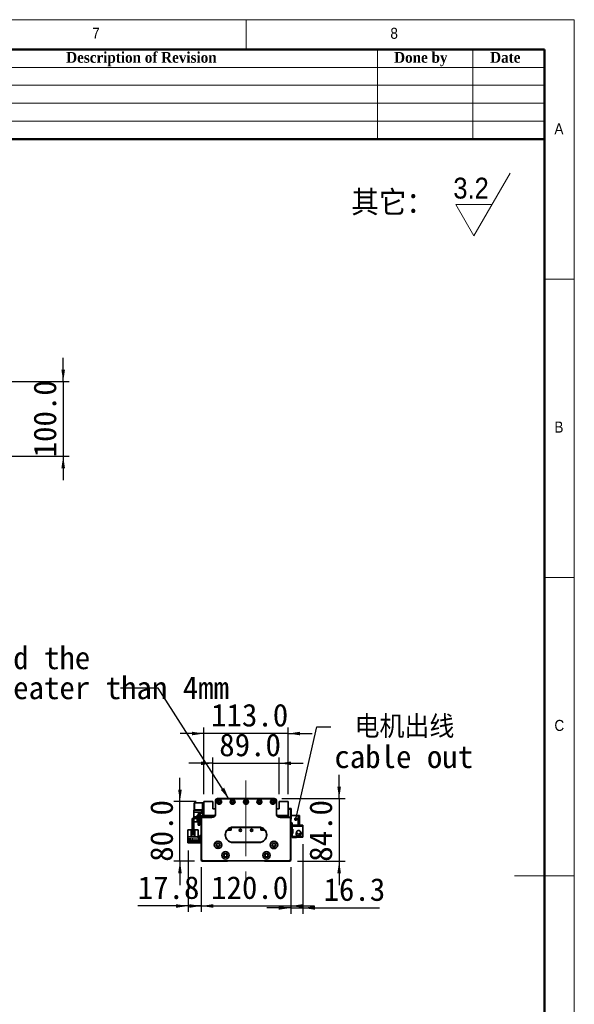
# Model space of a CAD drawing. Header units: millimetres. Extents: x 40 to 3320, y 40 to 2336.
# Tile 10 of 10: x 2576 to 3320, y 1016 to 2336. Entities that reach past the tile are written whole.
import ezdxf

# ---------------------------------------------------------------- set-up
doc = ezdxf.new("R2010")
doc.units = ezdxf.units.MM
doc.header["$LTSCALE"] = 8
doc.linetypes.add('CENTERX2', pattern=[20.32, 12.7, -2.54, 2.54, -2.54])
doc.layers.add('黑色实线', color=7, linetype='Continuous')
doc.styles.add('SLDTEXTSTYLE0', font='Gothic.ttf', dxfattribs={"width": 0.913, "bigfont": 'bigfont'})
doc.styles.add('SLDTEXTSTYLE1', font='Gothic.ttf', dxfattribs={"width": 0.913})
doc.styles.add('SLDTEXTSTYLE2', font='timesbd.ttf', dxfattribs={"width": 0.933})
doc.styles.add('SLDTEXTSTYLE8', font='txt')
doc.styles.add('SLDTEXTSTYLE9', font='txt', dxfattribs={"bigfont": 'bigfont'})
doc.dimstyles.new('SLDDIMSTYLE0', dxfattribs={"dimtxt": 30.4, "dimasz": 16, "dimexe": 0, "dimexo": 0.0625, "dimgap": 7.6, "dimtad": 2, "dimdec": 1, "dimrnd": 1e-09, "dimzin": 4, "dimdsep": 46, "dimtxsty": 'SLDTEXTSTYLE8', "dimsah": 1, "dimcen": 0.09, "dimadec": 0, "dimazin": 1, "dimtfac": 1, "dimtdec": 1, "dimtmove": 0, "dimatfit": 0, "dimfxl": 0, "dimfrac": 2, "dimtolj": 1, "dimtzin": 12, "dimarcsym": 0})
doc.dimstyles.new('SLDDIMSTYLE1', dxfattribs={"dimtxt": 30.4, "dimasz": 16, "dimexe": 0, "dimexo": 0.0625, "dimgap": 7.6, "dimtad": 2, "dimdec": 1, "dimrnd": 1e-09, "dimzin": 12, "dimdsep": 46, "dimtxsty": 'SLDTEXTSTYLE8', "dimsah": 1, "dimcen": 0.09, "dimadec": 0, "dimazin": 3, "dimtfac": 1, "dimtdec": 1, "dimtmove": 0, "dimatfit": 0, "dimfxl": 0, "dimfrac": 2, "dimtolj": 1, "dimtzin": 12, "dimarcsym": 0})
doc.dimstyles.new('SLDDIMSTYLE2', dxfattribs={"dimtxt": 0.18, "dimasz": 4.8, "dimexe": 0, "dimexo": 0.0625, "dimgap": 0, "dimtad": 0, "dimtih": 1, "dimtoh": 1, "dimdec": 0, "dimrnd": 1e-09, "dimzin": 0, "dimdsep": 46, "dimtxsty": 'Standard', "dimblk1": 'DOT', "dimblk2": 'DOT', "dimsah": 1, "dimcen": 0.09, "dimadec": 0, "dimazin": 0, "dimtfac": 4.8, "dimtdec": 0, "dimtofl": 0, "dimtmove": 0, "dimatfit": 3, "dimldrblk": 'DOT', "dimfxl": 0, "dimfrac": 2, "dimtolj": 1, "dimtzin": 0, "dimarcsym": 0})
doc.dimstyles.new('SLDDIMSTYLE3', dxfattribs={"dimtxt": 0.18, "dimasz": 16, "dimexe": 0, "dimexo": 0.0625, "dimgap": 0, "dimtad": 0, "dimtih": 1, "dimtoh": 1, "dimdec": 0, "dimrnd": 1e-09, "dimzin": 0, "dimdsep": 46, "dimtxsty": 'Standard', "dimsah": 1, "dimcen": 0.09, "dimadec": 0, "dimazin": 0, "dimtfac": 16, "dimtdec": 0, "dimtofl": 0, "dimtmove": 0, "dimatfit": 3, "dimfxl": 0, "dimfrac": 2, "dimtolj": 1, "dimtzin": 0, "dimarcsym": 0})

# ---------------------------------------------------------------- blocks, each defined once
blk = doc.blocks.new('SW_SFSYMBOL_0')
at = {"color": 0, "linetype": 'Continuous', "lineweight": 18}
for p, q in [((27.5, -42), (76, 42)), ((27.5, -42), (3.2, 0)), ((51.7, 0), (3.2, 0))]:
    blk.add_line(p, q, dxfattribs=at)
at = {"color": 0, "linetype": 'Continuous', "lineweight": 18, "insert": (0, 35.8), "char_height": 28, "attachment_point": 1, "style": 'SLDTEXTSTYLE1'}
blk.add_mtext('3.2', dxfattribs=at)
blk = doc.blocks.new('_D')
at = {"layer": '黑色实线'}
for p, q in [((2819.7, 1199.9), (2819.7, 1139.7)), ((2939.7, 1199.9), (2939.7, 1139.7)), ((2819.7, 1147.7), (2787.7, 1147.7)), ((2819.7, 1147.7), (2939.7, 1147.7)), ((2939.7, 1147.7), (2971.7, 1147.7))]:
    blk.add_line(p, q, dxfattribs=at)
for points in [[(2819.7, 1147.7), (2803.7, 1150.1), (2803.7, 1145.3)], [(2939.7, 1147.7), (2955.7, 1145.3), (2955.7, 1150.1)]]:
    blk.add_solid(points, dxfattribs=at)
at = {"layer": '黑色实线', "insert": (2832.9, 1187.6), "char_height": 30.4, "attachment_point": 1, "style": 'SLDTEXTSTYLE8'}
blk.add_mtext('120.0', dxfattribs=at)
blk = doc.blocks.new('_D_1')
at = {"layer": '黑色实线'}
for p, q in [((2801.9, 1222.1), (2801.9, 1139.7)), ((2819.7, 1199.9), (2819.7, 1139.7)), ((2801.9, 1147.7), (2734.5, 1147.7)), ((2801.9, 1147.7), (2819.7, 1147.7)), ((2819.7, 1147.7), (2851.7, 1147.7))]:
    blk.add_line(p, q, dxfattribs=at)
for points in [[(2801.9, 1147.7), (2785.9, 1150.1), (2785.9, 1145.3)], [(2819.7, 1147.7), (2835.7, 1145.3), (2835.7, 1150.1)]]:
    blk.add_solid(points, dxfattribs=at)
at = {"layer": '黑色实线', "insert": (2734.5, 1187.6), "char_height": 30.4, "attachment_point": 1, "style": 'SLDTEXTSTYLE8'}
blk.add_mtext('17.8', dxfattribs=at)
blk = doc.blocks.new('_D_2')
at = {"layer": '黑色实线'}
for p, q in [((2956, 1230.7), (2956, 1137.1)), ((2939.7, 1199.9), (2939.7, 1137.1)), ((2939.7, 1145.1), (2907.7, 1145.1)), ((2939.7, 1145.1), (2956, 1145.1)), ((2956, 1145.1), (3058.6, 1145.1))]:
    blk.add_line(p, q, dxfattribs=at)
for points in [[(2939.7, 1145.1), (2923.7, 1147.5), (2923.7, 1142.7)], [(2956, 1145.1), (2972, 1142.7), (2972, 1147.5)]]:
    blk.add_solid(points, dxfattribs=at)
at = {"layer": '黑色实线', "insert": (2983.7, 1185), "char_height": 30.4, "attachment_point": 1, "style": 'SLDTEXTSTYLE8'}
blk.add_mtext('16.3', dxfattribs=at)
blk = doc.blocks.new('_D_3')
at = {"layer": '黑色实线'}
for p, q in [((3004.6, 1291.6), (3004.6, 1323.6)), ((2927.8, 1291.6), (3012.6, 1291.6)), ((3004.6, 1291.6), (3004.6, 1207.6)), ((2948.8, 1207.6), (3012.6, 1207.6)), ((3004.6, 1207.6), (3004.6, 1175.6))]:
    blk.add_line(p, q, dxfattribs=at)
for points in [[(3004.6, 1291.6), (3007, 1307.6), (3002.2, 1307.6)], [(3004.6, 1207.6), (3002.2, 1191.6), (3007, 1191.6)]]:
    blk.add_solid(points, dxfattribs=at)
at = {"layer": '黑色实线', "insert": (2964.7, 1207), "char_height": 30.4, "attachment_point": 1, "rotation": 90, "style": 'SLDTEXTSTYLE8'}
blk.add_mtext('84.0', dxfattribs=at)
blk = doc.blocks.new('_D_4')
at = {"layer": '黑色实线'}
for p, q in [((2791.1, 1287.6), (2791.1, 1319.6)), ((2813, 1287.6), (2783.1, 1287.6)), ((2791.1, 1207.6), (2791.1, 1287.6)), ((2810.5, 1207.6), (2783.1, 1207.6)), ((2791.1, 1207.6), (2791.1, 1175.6))]:
    blk.add_line(p, q, dxfattribs=at)
for points in [[(2791.1, 1287.6), (2793.5, 1303.6), (2788.7, 1303.6)], [(2791.1, 1207.6), (2788.7, 1191.6), (2793.5, 1191.6)]]:
    blk.add_solid(points, dxfattribs=at)
at = {"layer": '黑色实线', "insert": (2751.2, 1207), "char_height": 30.4, "attachment_point": 1, "rotation": 90, "style": 'SLDTEXTSTYLE8'}
blk.add_mtext('80.0', dxfattribs=at)
blk = doc.blocks.new('_D_5')
at = {"layer": '黑色实线'}
for p, q in [((2835.2, 1297.8), (2835.2, 1347)), ((2924.2, 1297.8), (2924.2, 1347)), ((2835.2, 1339), (2803.2, 1339)), ((2835.2, 1339), (2924.2, 1339)), ((2924.2, 1339), (2956.2, 1339))]:
    blk.add_line(p, q, dxfattribs=at)
for points in [[(2835.2, 1339), (2819.2, 1341.4), (2819.2, 1336.6)], [(2924.2, 1339), (2940.2, 1336.6), (2940.2, 1341.4)]]:
    blk.add_solid(points, dxfattribs=at)
at = {"layer": '黑色实线', "insert": (2843.8, 1378.9), "char_height": 30.4, "attachment_point": 1, "style": 'SLDTEXTSTYLE8'}
blk.add_mtext('89.0', dxfattribs=at)
blk = doc.blocks.new('_D_6')
at = {"layer": '黑色实线'}
for p, q in [((2823.2, 1297.8), (2823.2, 1386.9)), ((2936.2, 1297.8), (2936.2, 1386.9)), ((2823.2, 1378.9), (2791.2, 1378.9)), ((2936.2, 1378.9), (2823.2, 1378.9)), ((2936.2, 1378.9), (2968.2, 1378.9))]:
    blk.add_line(p, q, dxfattribs=at)
for points in [[(2823.2, 1378.9), (2807.2, 1381.3), (2807.2, 1376.5)], [(2936.2, 1378.9), (2952.2, 1376.5), (2952.2, 1381.3)]]:
    blk.add_solid(points, dxfattribs=at)
at = {"layer": '黑色实线', "insert": (2832.9, 1418.8), "char_height": 30.4, "attachment_point": 1, "style": 'SLDTEXTSTYLE8'}
blk.add_mtext('113.0', dxfattribs=at)
blk = doc.blocks.new('SW_NOTE_3')
at = {"layer": '黑色实线', "color": 0, "char_height": 30.4, "attachment_point": 1}
for s, insert, style in [(' 电机出线', (4.6, 15.6), 'SLDTEXTSTYLE9'), ('cable out', (4.6, -24.6), 'SLDTEXTSTYLE8')]:
    blk.add_mtext(s, dxfattribs=dict(at, insert=insert, style=style))
blk = doc.blocks.new('_DOT')
at = {"color": 0, "linetype": 'ByBlock', "lineweight": -2}
blk.add_line((-0.5, 0), (-1, 0), dxfattribs=at)
at = {"color": 0, "linetype": 'ByBlock', "const_width": 0.5}
blk.add_lwpolyline([(-0.25, 0, 1), (0.25, 0, 1)], format="xyb", close=True, dxfattribs=at)
blk = doc.blocks.new('SW_NOTE_4')
at = {"layer": '黑色实线', "color": 0, "char_height": 30.4, "attachment_point": 1, "style": 'SLDTEXTSTYLE8'}
for s, insert in [('The distance between the load plate and the ', (-929.7, 55.8)), ('steel belt protection belt shall be greater than 4mm', (-929.7, 15.6))]:
    blk.add_mtext(s, dxfattribs=dict(at, insert=insert))
blk = doc.blocks.new('_D_11')
at = {"layer": '黑色实线'}
for p, q in [((2634.5, 1850.7), (2634.5, 1882.7)), ((2499.2, 1850.7), (2642.5, 1850.7)), ((2634.5, 1850.7), (2634.5, 1750.7)), ((2499.2, 1750.7), (2642.5, 1750.7)), ((2634.5, 1750.7), (2634.5, 1718.7))]:
    blk.add_line(p, q, dxfattribs=at)
for points in [[(2634.5, 1850.7), (2636.9, 1866.7), (2632.1, 1866.7)], [(2634.5, 1750.7), (2632.1, 1734.7), (2636.9, 1734.7)]]:
    blk.add_solid(points, dxfattribs=at)
at = {"layer": '黑色实线', "insert": (2594.7, 1749.2), "char_height": 30.4, "attachment_point": 1, "rotation": 90, "style": 'SLDTEXTSTYLE8'}
blk.add_mtext('100.0', dxfattribs=at)

msp = doc.modelspace()

# ---------------------------------------------------------------- linework, layer by layer
at = {"color": 7, "linetype": 'Continuous', "lineweight": 18}
for p, q in [((3320, 2336), (40, 2336)), ((2880, 2296), (2880, 2336)), ((3320, 40), (3320, 2336)), ((80, 2296), (3280, 2296)), ((3056, 2296), (3056, 2176)), ((3184, 2296), (3184, 2176)), ((3280, 2296), (3280, 2176)), ((3280, 2296), (3280, 80)), ((2320, 2272), (3280, 2272)), ((2320, 2248), (3280, 2248)), ((2320, 2224), (3280, 2224)), ((2320, 2200), (3280, 2200)), ((3320, 1988), (3280, 1988)), ((3280, 1588), (3320, 1588)), ((3320, 1188), (3240, 1188))]:
    msp.add_line(p, q, dxfattribs=at)
at = {"color": 7, "linetype": 'Continuous', "lineweight": 50}
for p, q in [((3280, 2296), (80, 2296)), ((3280, 2296), (3280, 80)), ((3280, 2176), (2320, 2176))]:
    msp.add_line(p, q, dxfattribs=at)
at = {"color": 7, "linetype": 'Continuous', "lineweight": 35}
for p, q in [((2810.47, 1286.09), (2810.17, 1285.79)), ((2810.47, 1285.79), (2810.17, 1285.67)), ((2810.17, 1285.67), (2810.17, 1285.79)), ((2810.17, 1276.51), (2810.17, 1285.67)), ((2810.47, 1286.09), (2810.47, 1285.79)), ((2810.47, 1286.09), (2821.17, 1286.09)), ((2821.17, 1285.79), (2810.47, 1285.79)), ((2810.47, 1285.79), (2810.47, 1276.39)), ((2821.17, 1285.09), (2821.17, 1286.09)), ((2821.17, 1286.09), (2823.17, 1286.09)), ((2821.17, 1285.09), (2821.17, 1276.59)), ((2823.17, 1285.09), (2821.17, 1285.09)), ((2823.17, 1287.59), (2823.17, 1269.09)), ((2835.17, 1287.59), (2823.17, 1287.59)), ((2835.17, 1278.09), (2835.17, 1287.59)), ((2838.65, 1288.79), (2838.65, 1286.79)), ((2838.65, 1288.79), (2838.68, 1288.79)), ((2838.65, 1286.79), (2838.67, 1286.79)), ((2838.67, 1271.59), (2838.67, 1288.59)), ((2838.67, 1288.59), (2838.97, 1288.59)), ((2838.97, 1288.59), (2838.97, 1271.59)), ((2841.67, 1291.59), (2917.67, 1291.59)), ((2841.67, 1291.59), (2841.67, 1291.29)), ((2917.67, 1291.29), (2841.67, 1291.29)), ((2917.67, 1291.59), (2917.67, 1291.29)), ((2920.67, 1288.59), (2920.37, 1288.59)), ((2920.37, 1271.59), (2920.37, 1288.59)), ((2920.66, 1288.79), (2920.69, 1288.79)), ((2920.67, 1288.59), (2920.67, 1271.59)), ((2920.69, 1286.79), (2920.67, 1286.79)), ((2920.69, 1288.79), (2920.69, 1286.79)), ((2924.17, 1287.59), (2924.17, 1278.09)), ((2936.17, 1287.59), (2924.17, 1287.59)), ((2936.17, 1269.09), (2936.17, 1287.59)), ((2809.87, 1273.49), (2809.87, 1276.09)), ((2809.87, 1276.09), (2821.17, 1276.09)), ((2809.87, 1273.49), (2817.53, 1273.49)), ((2809.87, 1266.84), (2809.87, 1273.49)), ((2810.17, 1276.39), (2810.17, 1276.51)), ((2810.47, 1276.39), (2810.17, 1276.51)), ((2810.17, 1276.39), (2810.47, 1276.09)), ((2810.47, 1276.39), (2810.47, 1276.09)), ((2810.47, 1276.39), (2821.17, 1276.39)), ((2814.17, 1269.59), (2815.67, 1269.59)), ((2814.17, 1267.09), (2814.17, 1269.59)), ((2815.67, 1270.11), (2815.67, 1267.09)), ((2817.67, 1270.09), (2817.67, 1267.09)), ((2817.67, 1269.59), (2819.17, 1269.59)), ((2819.17, 1269.59), (2819.17, 1267.09)), ((2821.17, 1276.59), (2823.17, 1276.59)), ((2821.17, 1275.59), (2821.17, 1276.59)), ((2821.17, 1275.59), (2821.17, 1268.59)), ((2823.17, 1275.59), (2821.17, 1275.59)), ((2823.17, 1269.09), (2838, 1269.09)), ((2823.17, 1269.09), (2823.17, 1268.59)), ((2823.47, 1266.59), (2823.47, 1269.09)), ((2824.17, 1268.09), (2825.17, 1269.09)), ((2824.17, 1268.09), (2824.17, 1266.59)), ((2824.77, 1267.04), (2825.72, 1267.99)), ((2837.14, 1267.99), (2825.72, 1267.99)), ((2838.67, 1278.09), (2835.17, 1278.09)), ((2836.1, 1269.09), (2836.3, 1268.88)), ((2837.67, 1268.59), (2837.01, 1268.59)), ((2838.97, 1271.59), (2838.67, 1271.59)), ((2920.67, 1271.59), (2920.37, 1271.59)), ((2924.17, 1278.09), (2920.67, 1278.09)), ((2921.34, 1269.09), (2936.17, 1269.09)), ((2922.33, 1268.59), (2921.67, 1268.59)), ((2933.62, 1267.99), (2922.2, 1267.99)), ((2923.25, 1269.09), (2923.04, 1268.88)), ((2933.62, 1267.99), (2934.57, 1267.04)), ((2935.17, 1268.09), (2934.17, 1269.09)), ((2936.67, 1268.09), (2935.17, 1268.09)), ((2935.17, 1266.59), (2935.17, 1268.09)), ((2936.17, 1278.59), (2939.87, 1278.59)), ((2939.87, 1277.59), (2936.17, 1277.59)), ((2936.17, 1276.09), (2936.67, 1276.09)), ((2936.67, 1269.09), (2936.17, 1269.09)), ((2936.67, 1276.09), (2936.67, 1268.09)), ((2939.87, 1277.59), (2939.87, 1278.59)), ((2939.87, 1278.59), (2940.17, 1278.29)), ((2940.17, 1277.47), (2939.87, 1277.59)), ((2939.87, 1264.59), (2939.87, 1277.59)), ((2940.17, 1278.29), (2940.17, 1277.47)), ((2940.17, 1277.47), (2940.17, 1264.71)), ((2949.57, 1269.09), (2940.17, 1269.09)), ((2949.57, 1256.09), (2949.57, 1269.09)), ((2949.57, 1269.09), (2951.57, 1269.09)), ((2951.57, 1269.09), (2951.57, 1256.09)), ((2807.67, 1263.59), (2807.67, 1244.59)), ((2809.67, 1263.59), (2809.67, 1244.59)), ((2809.87, 1260.59), (2809.87, 1264.34)), ((2814.17, 1260.59), (2809.87, 1260.59)), ((2819.67, 1267.09), (2811.17, 1267.09)), ((2819.67, 1265.09), (2811.17, 1265.09)), ((2814.17, 1260.59), (2814.17, 1265.09)), ((2815.67, 1265.09), (2815.67, 1264.09)), ((2815.67, 1264.09), (2817.67, 1264.09)), ((2815.67, 1256.09), (2815.67, 1264.09)), ((2817.67, 1256.09), (2815.67, 1256.09)), ((2817.67, 1265.09), (2817.67, 1264.09)), ((2817.67, 1264.09), (2817.67, 1256.09)), ((2819.17, 1265.09), (2819.17, 1260.59)), ((2819.67, 1260.59), (2819.17, 1260.59)), ((2819.97, 1265.09), (2819.67, 1265.09)), ((2819.67, 1210.09), (2819.67, 1265.09)), ((2819.97, 1265.09), (2819.97, 1210.21)), ((2821.17, 1266.29), (2821.17, 1266.59)), ((2821.17, 1266.59), (2833.67, 1266.59)), ((2833.67, 1266.29), (2821.17, 1266.29)), ((2824.77, 1266.59), (2824.77, 1267.04)), ((2833.67, 1266.29), (2833.67, 1266.59)), ((2925.67, 1266.59), (2938.17, 1266.59)), ((2925.67, 1266.59), (2925.67, 1266.29)), ((2938.17, 1266.29), (2925.67, 1266.29)), ((2934.57, 1266.59), (2934.57, 1267.04)), ((2938.17, 1266.59), (2938.17, 1266.29)), ((2939.67, 1265.09), (2939.37, 1265.09)), ((2939.37, 1210.21), (2939.37, 1265.09)), ((2939.67, 1265.09), (2939.67, 1210.09)), ((2939.67, 1264.59), (2939.87, 1264.59)), ((2939.87, 1263.59), (2939.67, 1263.59)), ((2941.57, 1259.09), (2939.67, 1259.09)), ((2940.17, 1264.71), (2939.87, 1264.59)), ((2939.87, 1263.59), (2939.87, 1264.59)), ((2940.17, 1263.89), (2939.87, 1263.59)), ((2940.17, 1264.71), (2940.17, 1263.89)), ((2941.57, 1256.09), (2941.57, 1259.09)), ((2949.57, 1256.09), (2941.57, 1256.09)), ((2941.57, 1256.09), (2941.57, 1254.89)), ((2941.57, 1250.89), (2941.57, 1254.89)), ((2941.57, 1254.89), (2955.97, 1254.89)), ((2947.57, 1256.09), (2947.57, 1255.89)), ((2955.97, 1255.89), (2947.57, 1255.89)), ((2951.57, 1256.09), (2949.57, 1256.09)), ((2955.97, 1255.89), (2955.97, 1254.89)), ((2955.97, 1254.89), (2955.97, 1240.89)), ((2801.87, 1249.79), (2806.17, 1249.79)), ((2801.87, 1249.79), (2801.87, 1240.49)), ((2806.17, 1240.79), (2806.17, 1249.79)), ((2807.67, 1244.59), (2809.67, 1244.59)), ((2807.67, 1243.59), (2807.67, 1244.59)), ((2809.67, 1243.59), (2807.67, 1243.59)), ((2809.67, 1244.59), (2809.67, 1243.59)), ((2811.17, 1249.79), (2811.17, 1240.79)), ((2811.17, 1249.79), (2815.47, 1249.79)), ((2815.47, 1249.79), (2815.47, 1240.49)), ((2817.67, 1241.29), (2817.67, 1242.29)), ((2817.67, 1242.29), (2819.67, 1242.29)), ((2819.67, 1241.29), (2817.67, 1241.29)), ((2817.67, 1233.29), (2817.67, 1241.29)), ((2854.25, 1249.19), (2859.67, 1249.19)), ((2854.33, 1249.29), (2859.67, 1249.29)), ((2856.93, 1249.59), (2854.57, 1249.59)), ((2857.57, 1250.23), (2856.93, 1249.59)), ((2857.07, 1249.59), (2856.93, 1249.59)), ((2857.07, 1249.59), (2858.17, 1250.69)), ((2857.57, 1250.23), (2857.57, 1251.97)), ((2858.17, 1250.69), (2858.17, 1252.26)), ((2859.67, 1249.19), (2859.67, 1252.77)), ((2862.17, 1253.39), (2897.17, 1253.39)), ((2862.17, 1253.39), (2862.17, 1253.09)), ((2897.17, 1253.09), (2862.17, 1253.09)), ((2897.17, 1253.39), (2897.17, 1253.09)), ((2899.67, 1252.77), (2899.67, 1249.19)), ((2899.67, 1249.29), (2905.02, 1249.29)), ((2899.67, 1249.19), (2905.1, 1249.19)), ((2900.67, 1252.46), (2900.67, 1249.29)), ((2901.47, 1252.12), (2901.47, 1250.39)), ((2901.47, 1250.39), (2902.27, 1249.59)), ((2901.77, 1250.23), (2901.77, 1251.97)), ((2902.41, 1249.59), (2901.77, 1250.23)), ((2902.41, 1249.59), (2902.27, 1249.59)), ((2904.77, 1249.59), (2902.41, 1249.59)), ((2942.57, 1250.89), (2941.57, 1250.89)), ((2941.57, 1250.89), (2941.57, 1250.39)), ((2941.57, 1250.39), (2941.57, 1245.39)), ((2942.57, 1250.39), (2941.57, 1250.39)), ((2941.57, 1244.89), (2941.57, 1245.39)), ((2941.57, 1245.39), (2942.57, 1245.39)), ((2941.57, 1240.89), (2941.57, 1244.89)), ((2941.57, 1244.89), (2942.57, 1244.89)), ((2942.57, 1244.89), (2942.57, 1250.89)), ((2947.02, 1245.69), (2946.92, 1244.89)), ((2947.26, 1246.32), (2947.12, 1246.01)), ((2947.13, 1246.47), (2947.17, 1246.48)), ((2947.17, 1243.3), (2947.13, 1243.31)), ((2947.17, 1246.48), (2947.55, 1247.06)), ((2947.33, 1246.4), (2947.17, 1246.48)), ((2947.29, 1246.31), (2947.17, 1246.37)), ((2952.46, 1245.44), (2952.49, 1245.46)), ((2815.47, 1240.49), (2801.87, 1240.49)), ((2801.87, 1240.49), (2801.87, 1234.29)), ((2801.87, 1232.29), (2801.87, 1234.29)), ((2801.87, 1234.29), (2802.87, 1234.29)), ((2802.87, 1232.29), (2801.87, 1232.29)), ((2815.17, 1235.59), (2802.17, 1235.59)), ((2802.17, 1235.59), (2802.17, 1234.89)), ((2802.17, 1234.89), (2815.17, 1234.89)), ((2802.87, 1234.29), (2802.87, 1232.29)), ((2816.67, 1234.29), (2802.87, 1234.29)), ((2816.67, 1232.29), (2802.87, 1232.29)), ((2805.61, 1237.84), (2803.11, 1237.84)), ((2803.11, 1237.84), (2803.11, 1237.54)), ((2803.11, 1237.54), (2805.61, 1237.54)), ((2805.61, 1237.54), (2805.61, 1237.84)), ((2811.17, 1240.79), (2806.17, 1240.79)), ((2806.65, 1237.84), (2806.65, 1237.54)), ((2808.15, 1237.84), (2806.65, 1237.84)), ((2806.65, 1237.54), (2808.15, 1237.54)), ((2808.15, 1237.54), (2808.15, 1237.84)), ((2809.19, 1237.84), (2809.19, 1237.54)), ((2810.69, 1237.84), (2809.19, 1237.84)), ((2809.19, 1237.54), (2810.69, 1237.54)), ((2810.69, 1237.54), (2810.69, 1237.84)), ((2813.23, 1237.84), (2811.73, 1237.84)), ((2811.73, 1237.84), (2811.73, 1237.54)), ((2811.73, 1237.54), (2813.23, 1237.54)), ((2813.23, 1237.54), (2813.23, 1237.84)), ((2815.17, 1234.89), (2815.17, 1235.59)), ((2815.47, 1234.29), (2815.47, 1240.49)), ((2816.67, 1234.29), (2816.67, 1232.29)), ((2817.67, 1233.29), (2819.67, 1233.29)), ((2817.67, 1232.29), (2817.67, 1233.29)), ((2819.67, 1232.29), (2817.67, 1232.29)), ((2862.17, 1233.09), (2862.17, 1232.79)), ((2862.17, 1233.09), (2897.17, 1233.09)), ((2897.17, 1232.79), (2862.17, 1232.79)), ((2897.17, 1233.09), (2897.17, 1232.79)), ((2955.97, 1240.89), (2941.57, 1240.89)), ((2941.57, 1240.89), (2941.57, 1239.69)), ((2947.57, 1239.69), (2941.57, 1239.69)), ((2947.57, 1239.89), (2955.97, 1239.89)), ((2947.57, 1239.89), (2947.57, 1239.69)), ((2955.97, 1240.89), (2955.97, 1239.89)), ((2819.97, 1210.21), (2819.67, 1210.09)), ((2821.67, 1208.09), (2819.67, 1210.09)), ((2819.67, 1208.59), (2819.67, 1210.09)), ((2820.67, 1207.59), (2819.67, 1208.59)), ((2819.97, 1210.21), (2821.8, 1208.39)), ((2854.67, 1207.59), (2820.67, 1207.59)), ((2821.8, 1208.39), (2821.67, 1208.09)), ((2937.67, 1208.09), (2821.67, 1208.09)), ((2821.8, 1208.39), (2937.55, 1208.39)), ((2854.67, 1207.59), (2855.17, 1208.09)), ((2904.67, 1207.59), (2904.17, 1208.09)), ((2938.67, 1207.59), (2904.67, 1207.59)), ((2937.55, 1208.39), (2939.37, 1210.21)), ((2937.55, 1208.39), (2937.67, 1208.09)), ((2939.67, 1210.09), (2937.67, 1208.09)), ((2938.67, 1207.59), (2939.67, 1208.59)), ((2939.37, 1210.21), (2939.67, 1210.09)), ((2939.67, 1208.59), (2939.67, 1210.09))]:
    msp.add_line(p, q, dxfattribs=at)
at = {"color": 7, "linetype": 'Continuous', "lineweight": 35, "flags": 128}
msp.add_lwpolyline([(2816.67, 1232.29), (2817.26, 1232.34), (2817.67, 1232.46)], dxfattribs=at)
at = {"color": 7, "linetype": 'Continuous', "lineweight": 35}
for centre, radius in [((2843.67, 1287.34), 3.25), ((2843.67, 1287.34), 3), ((2843.67, 1287.34), 1.6), ((2843.67, 1287.34), 1.25), ((2861.67, 1287.34), 3.25), ((2861.67, 1287.34), 3), ((2861.67, 1287.34), 1.6), ((2861.67, 1287.34), 1.25), ((2879.67, 1287.34), 3.25), ((2879.67, 1287.34), 3), ((2879.67, 1287.34), 1.6), ((2879.67, 1287.34), 1.25), ((2897.67, 1287.34), 3.25), ((2897.67, 1287.34), 3), ((2897.67, 1287.34), 1.6), ((2897.67, 1287.34), 1.25), ((2915.67, 1287.34), 3.25), ((2915.67, 1287.34), 3), ((2915.67, 1287.34), 1.6), ((2915.67, 1287.34), 1.25), ((2872.17, 1249.29), 1.53), ((2872.17, 1249.29), 1.25), ((2887.17, 1249.29), 1.53), ((2887.17, 1249.29), 1.25), ((2842.17, 1229.62), 5.02), ((2842.17, 1229.62), 5), ((2842.17, 1229.62), 2.65), ((2842.17, 1229.62), 2.1), ((2917.17, 1229.62), 5.03), ((2917.17, 1229.62), 5), ((2917.17, 1229.62), 2.65), ((2917.17, 1229.62), 2.1), ((2852.17, 1215.62), 5.03), ((2852.17, 1215.62), 5), ((2852.17, 1215.62), 2.65), ((2852.17, 1215.62), 2.1), ((2907.17, 1215.62), 5.02), ((2907.17, 1215.62), 5), ((2907.17, 1215.62), 2.65), ((2907.17, 1215.62), 2.1)]:
    msp.add_circle(centre, radius, dxfattribs=at)
for centre, radius, start, end in [((2841.67, 1288.59), 3, 90, 180), ((2841.67, 1288.59), 2.7, 90, 180), ((2917.67, 1288.59), 3, 0, 90), ((2917.67, 1288.59), 2.7, 0, 90), ((2819.67, 1270.11), 4, 94.78019, 180), ((2819.67, 1270.09), 2, 94.78019, 180), ((2819.17, 1276.09), 2, 274.78019, 0), ((2819.17, 1276.07), 4, 274.78019, 300), ((2819.67, 1268.59), 1.5, 270, 0), ((2819.67, 1268.59), 3.5, 325.1501, 0), ((2833.67, 1271.59), 5.3, 270, 0), ((2833.67, 1271.59), 5, 270, 0), ((2837.01, 1269.59), 1, 224.99989, 270), ((2925.67, 1271.59), 5.3, 180, 270), ((2925.67, 1271.59), 5, 180, 270), ((2922.33, 1269.59), 1, 270, 315.00006), ((2811.17, 1263.59), 3.5, 90, 180), ((2811.17, 1263.59), 1.5, 90, 180), ((2821.17, 1265.09), 1.5, 90, 180), ((2821.17, 1265.09), 1.2, 90, 180), ((2938.17, 1265.09), 1.5, 0, 90), ((2938.17, 1265.09), 1.2, 0, 90), ((2862.17, 1243.09), 10.3, 90, 270), ((2862.17, 1243.09), 10, 90, 270), ((2897.17, 1243.09), 10.3, 270, 90), ((2897.17, 1243.09), 10, 270, 90), ((2950.17, 1244.89), 3.4, 207.88541, 44.31348), ((2950.17, 1244.89), 3.45, 237.57421, 0), ((2950.17, 1244.89), 2.5, 274.06825, 11.05475), ((2950.17, 1244.89), 2.6, 277.27427, 10.90897), ((2950.17, 1244.89), 3.45, 0, 47.89891), ((2816.67, 1235.29), 1, 270, 0)]:
    msp.add_arc(centre, radius, start, end, dxfattribs=at)
for points, knots in [([(2948, 1247.82), (2947.82, 1247.46), (2947.48, 1246.8), (2947.02, 1245.74), (2946.8, 1244.92), (2946.75, 1244.25), (2946.85, 1243.69), (2947.08, 1243.09), (2947.53, 1242.49), (2948.21, 1242.05), (2948.94, 1241.81), (2949.7, 1241.81), (2950.41, 1242.05), (2950.59, 1242.17), (2950.54, 1242.2), (2950.52, 1242.22)], [0, 0, 0, 0, 0.1801078, 0.3300038, 0.4496505, 0.5397581, 0.5746258, 0.6053314, 0.6784059, 0.7214134, 0.7619885, 0.8291682, 0.8886766, 0.9606032, 1, 1, 1, 1]), ([(2951.56, 1248.65), (2951.81, 1248.42), (2952.31, 1247.96), (2952.71, 1247.05), (2952.76, 1246.13), (2952.47, 1245.33), (2951.96, 1244.72), (2951.27, 1244.31), (2950.46, 1244.14), (2949.62, 1244.25), (2948.85, 1244.62), (2948.22, 1245.22), (2947.83, 1245.98), (2947.75, 1246.83), (2947.85, 1247.58), (2948.2, 1248.18), (2948.73, 1248.6), (2949.46, 1248.84), (2950.21, 1248.92), (2950.75, 1248.95), (2951.01, 1248.93), (2951.09, 1248.94), (2951.12, 1248.93), (2951.19, 1248.9), (2951.35, 1248.81), (2951.48, 1248.71), (2951.56, 1248.65)], [0, 0, 0, 0, 0.0648176, 0.1297787, 0.1897333, 0.2426161, 0.2944117, 0.3462436, 0.3987239, 0.452199, 0.5066004, 0.5614515, 0.6160529, 0.6697718, 0.7270693, 0.7653789, 0.8036907, 0.8589082, 0.9142284, 0.9495534, 0.9640013, 0.9648504, 0.9657586, 0.9687099, 0.9805278, 1, 1, 1, 1]), ([(2952.4, 1243.75), (2952.5, 1244), (2952.69, 1244.46), (2952.74, 1244.97), (2952.65, 1245.28), (2952.62, 1245.37)], [0, 0, 0, 0, 0.43595688, 0.82676894, 1, 1, 1, 1])]:
    msp.add_open_spline(points, degree=3, knots=knots, dxfattribs=at)
at = {"layer": '黑色实线', "linetype": 'CENTERX2', "lineweight": 18}
msp.add_line((2879.67, 1315.89), (2879.67, 1159.29), dxfattribs=at)

# ---------------------------------------------------------------- block references
at = {"color": 7, "linetype": 'Continuous', "lineweight": 18}
msp.add_blockref('SW_SFSYMBOL_0', (3157.75, 2088.37), dxfattribs=at)
at = {"layer": '黑色实线'}
for name, p in [('SW_NOTE_4', (2711.23, 1439.8)), ('SW_NOTE_3', (2993.6, 1387.68))]:
    msp.add_blockref(name, p, dxfattribs=at)

# ---------------------------------------------------------------- texts
at = {"color": 7, "linetype": 'Continuous', "lineweight": 0}
for s, insert, char_height, attachment_point, style in [('7', (2673.33, 2325.17), 14.82, 1, 'SLDTEXTSTYLE1'), ('8', (3073.33, 2325.17), 14.82, 1, 'SLDTEXTSTYLE1'), ('Description of Revision', (2739.45, 2292.69), 14.4, 2, 'SLDTEXTSTYLE2'), ('Done by', (3114.15, 2292.69), 14.4, 2, 'SLDTEXTSTYLE2'), ('Date', (3227.42, 2292.69), 14.4, 2, 'SLDTEXTSTYLE2'), ('A', (3293.33, 2197.17), 14.82, 1, 'SLDTEXTSTYLE1'), ('B', (3293.33, 1797.17), 14.82, 1, 'SLDTEXTSTYLE1'), ('C', (3293.33, 1397.17), 14.82, 1, 'SLDTEXTSTYLE1')]:
    msp.add_mtext(s, dxfattribs=dict(at, insert=insert, char_height=char_height, attachment_point=attachment_point, style=style))
at = {"color": 7, "linetype": 'Continuous', "lineweight": 18, "insert": (3020.93, 2106.38), "char_height": 29.633, "attachment_point": 1, "style": 'SLDTEXTSTYLE0'}
msp.add_mtext('其它：', dxfattribs=at)

# ---------------------------------------------------------------- dimensions: what is measured, and where the dimension line sits
at = {"layer": '黑色实线'}
for base, p1, p2, picture, middle in [((2634.54, 1750.67), (2489.04, 1850.67), (2489.04, 1750.67), '_D_11', (2634.54, 1797.64)), ((3004.57, 1207.59), (2917.67, 1291.59), (2938.67, 1207.59), '_D_3', (3004.57, 1244.46)), ((2791.06, 1287.59), (2820.67, 1207.59), (2823.17, 1287.59), '_D_4', (2791.06, 1244.46))]:
    dim = msp.add_linear_dim(base=base, p1=p1, p2=p2, angle=90, dimstyle='SLDDIMSTYLE0', dxfattribs=at)
    dim.commit()
    dim.dimension.update_dxf_attribs({"geometry": picture, "text_midpoint": middle, "dimtype": 160})
for base, p1, p2, dimstyle, picture, middle in [((2823.17, 1378.9), (2936.17, 1287.59), (2823.17, 1287.59), 'SLDDIMSTYLE0', '_D_6', (2881.29, 1378.9)), ((2924.17, 1338.98), (2835.17, 1287.59), (2924.17, 1287.59), 'SLDDIMSTYLE0', '_D_5', (2881.29, 1338.98)), ((2819.67, 1147.74), (2801.87, 1232.29), (2819.67, 1210.09), 'SLDDIMSTYLE1', '_D_1', (2771.96, 1147.74)), ((2955.97, 1145.14), (2939.67, 1210.09), (2955.97, 1240.89), 'SLDDIMSTYLE1', '_D_2', (3021.14, 1145.14)), ((2939.67, 1147.74), (2819.67, 1210.09), (2939.67, 1210.09), 'SLDDIMSTYLE0', '_D', (2881.38, 1147.74))]:
    dim = msp.add_linear_dim(base=base, p1=p1, p2=p2, dimstyle=dimstyle, dxfattribs=at)
    dim.commit()
    dim.dimension.update_dxf_attribs({"geometry": picture, "text_midpoint": middle, "dimtype": 160})

# ---------------------------------------------------------------- leaders
for points, dimstyle in [([(2856.76, 1291.29), (2762.03, 1439.8), (2711.23, 1439.8)], 'SLDDIMSTYLE3'), ([(2946.32, 1264.1), (2974.85, 1387.68), (2993.6, 1387.68)], 'SLDDIMSTYLE2')]:
    msp.add_leader(points, dimstyle=dimstyle, dxfattribs=at)

doc.saveas('drawing.dxf')
